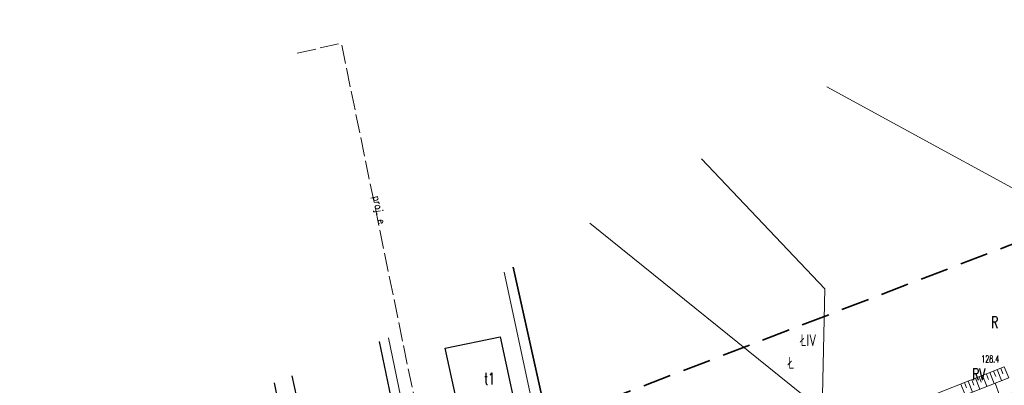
# Model space of a CAD drawing. Header units: metres. Extents: x 6496648 to 6497944, y 5962794 to 5963351.
# Tile 78 of 91: x 6497462 to 6497566, y 5963156 to 5963195. Entities that reach past the tile are written whole.
import ezdxf

# ---------------------------------------------------------------- set-up
doc = ezdxf.new("R2010")
doc.units = ezdxf.units.M
doc.header["$MEASUREMENT"] = 0
doc.linetypes.add('L_0_04', pattern=[1.5, 1, -0.5])
doc.linetypes.add('mz2.0_0.5', pattern=[2.5, 2, -0.5])
for name, color, linetype, lineweight in [('000_INNE__NIEZYDENTYFIKOWANE_', 8, 'CONTINUOUS', 13), ('209_OPIS_KONTURU_KLASYFIKACYJNEGO', 8, 'CONTINUOUS', 13), ('210_OZNACZENIE_UzYTKU', 8, 'CONTINUOUS', 13), ('217_GRANICA_KONTURU_KLASYFIKCYJNEGO', 8, 'CONTINUOUS', 13), ('218_GRANICA_UzYTKU', 8, 'CONTINUOUS', 13), ('219_LINIA_GRANICY', 3, 'CONTINUOUS', 35), ('312_BUDYNEK__POWIERZCHNIA_', 8, 'CONTINUOUS', 30), ('312_NUMER_EWIDENCYJNY_BUDYNKU_ATR124', 8, 'CONTINUOUS', 13), ('JEZDNIA__POWIERZCHNIA_', 8, 'CONTINUOUS', 25), ('OGRODZENIE_TRWAlE__LINIA_', 8, 'CONTINUOUS', 13), ('PRZEWoD_ELEKTROENERGETYCZNY__LINIA_', 1, 'CONTINUOUS', 13), ('przewód elektroenergetyczny (linia) - ob. projektowany', 1, 'mz2.0_0.5', 13), ('przewód elektroenergetyczny (linia) - ob. projektowany-Atr1', 1, 'mz2.0_0.5', 13), ('PUNKT_WYSOKOsCIOWY_NATURALNY_ATR2', 8, 'CONTINUOUS', 13), ('SKARPA_NIEUMOCNIONA__POWIERZCHNIA_', 8, 'CONTINUOUS', 13), ('ZAKRES', 190, 'L_0_04', 35)]:
    doc.layers.add(name, color=color, linetype=linetype, lineweight=lineweight)
doc.styles.get("Standard").update_dxf_attribs({"font": 'simplex.shx'})

msp = doc.modelspace()

# ---------------------------------------------------------------- linework, layer by layer
at = {"layer": '000_INNE__NIEZYDENTYFIKOWANE_', "flags": 128}
for points in [[(6497565.54, 5963158.11), (6497565.76, 5963157.53)], [(6497562.84, 5963157.05), (6497563.3, 5963155.89)], [(6497563.23, 5963157.2), (6497563.45, 5963156.62)], [(6497563.61, 5963157.35), (6497564.07, 5963156.2)], [(6497564, 5963157.5), (6497564.22, 5963156.92)], [(6497564.38, 5963157.65), (6497564.84, 5963156.5)], [(6497564.77, 5963157.8), (6497564.99, 5963157.23)], [(6497565.15, 5963157.96), (6497565.61, 5963156.8)], [(6497561.3, 5963156.44), (6497561.76, 5963155.29)], [(6497561.69, 5963156.59), (6497561.91, 5963156.02)], [(6497562.07, 5963156.75), (6497562.53, 5963155.59)], [(6497562.46, 5963156.9), (6497562.68, 5963156.32)], [(6497565.41, 5963155.27), (6497564.94, 5963156.54)]]:
    msp.add_lwpolyline(points, dxfattribs=at)
at = {"layer": '217_GRANICA_KONTURU_KLASYFIKCYJNEGO', "flags": 128}
for points in [[(6497547.11, 5963187.91), (6497576.39, 5963171.94)], [(6497533.81, 5963180.28), (6497546.88, 5963166.51)], [(6497521.96, 5963173.48), (6497546.61, 5963153.65)], [(6497513.86, 5963168.82), (6497520.33, 5963139.57)], [(6497546.88, 5963166.51), (6497546.61, 5963153.65)]]:
    msp.add_lwpolyline(points, dxfattribs=at)
at = {"layer": '218_GRANICA_UzYTKU', "flags": 128}
for points in [[(6497547.11, 5963187.91), (6497576.39, 5963171.94)], [(6497533.81, 5963180.28), (6497546.88, 5963166.51)], [(6497521.96, 5963173.48), (6497546.61, 5963153.65)], [(6497520.33, 5963139.57), (6497513.86, 5963168.82)], [(6497546.88, 5963166.51), (6497546.61, 5963153.65)]]:
    msp.add_lwpolyline(points, dxfattribs=at)
at = {"layer": '219_LINIA_GRANICY', "flags": 128}
msp.add_lwpolyline([(6497520.33, 5963139.57), (6497513.86, 5963168.82)], dxfattribs=at)
at = {"layer": '312_BUDYNEK__POWIERZCHNIA_', "flags": 128}
for points in [[(6497506.65, 5963160.23), (6497512.45, 5963161.43)], [(6497512.45, 5963161.43), (6497514.77, 5963150.79)], [(6497508.98, 5963149.57), (6497506.65, 5963160.23)]]:
    msp.add_lwpolyline(points, dxfattribs=at)
at = {"layer": 'JEZDNIA__POWIERZCHNIA_', "flags": 128}
for points in [[(6497488.51, 5963156.55), (6497489.7, 5963150.56), (6497501.28, 5963153.3), (6497499.68, 5963160.94)], [(6497490.39, 5963157.29), (6497491.38, 5963152.79), (6497499.1, 5963154.5)]]:
    msp.add_lwpolyline(points, dxfattribs=at)
at = {"layer": 'OGRODZENIE_TRWAlE__LINIA_', "flags": 128}
msp.add_lwpolyline([(6497474.32, 5963135.84), (6497475.01, 5963136.24), (6497516.57, 5963151.18), (6497512.9, 5963168.27)], dxfattribs=at)
at = {"layer": 'PRZEWoD_ELEKTROENERGETYCZNY__LINIA_', "flags": 128}
msp.add_lwpolyline([(6497500.64, 5963161.32), (6497504.24, 5963143.92), (6497502.99, 5963140.54), (6497486.84, 5963134.49), (6497486.85, 5963134.14)], dxfattribs=at)
at = {"layer": 'przewód elektroenergetyczny (linia) - ob. projektowany', "color": 1, "linetype": 'mz2.0_0.5', "lineweight": 18, "flags": 128}
msp.add_lwpolyline([(6497490.96, 5963191.47), (6497495.63, 5963192.54), (6497505.75, 5963143.35), (6497508.26, 5963134.94), (6497520.52, 5963139.11), (6497551.03, 5963149.92), (6497580.5, 5963160.36), (6497610.11, 5963171.77)], dxfattribs=at)
at = {"layer": 'SKARPA_NIEUMOCNIONA__POWIERZCHNIA_', "flags": 128}
msp.add_lwpolyline([(6497478.08, 5963124.43), (6497477.53, 5963125.67), (6497478.38, 5963126.01), (6497489.1, 5963130.04), (6497490.67, 5963130.73), (6497497.87, 5963133.48), (6497505.52, 5963136.45), (6497520.99, 5963142.1), (6497533.79, 5963146.47), (6497546.85, 5963151.09), (6497556.89, 5963154.71), (6497565.9, 5963158.25), (6497566.37, 5963157.1), (6497560.1, 5963154.64), (6497546.83, 5963149.4), (6497536.74, 5963145.84), (6497526.03, 5963142.04), (6497516.78, 5963138.83), (6497505.4, 5963134.58), (6497492.77, 5963129.99), (6497486.74, 5963127.79)], dxfattribs=at)
at = {"layer": 'ZAKRES', "ltscale": 3, "flags": 128}
msp.add_lwpolyline([(6497692.5, 5963219.5), (6497716, 5963186.5), (6497672.2, 5963172.1), (6497502, 5963111.8), (6497349, 5963052), (6497312.6, 5963038.4), (6497228.6, 5963030.4), (6497133.5, 5963045.2), (6496948.4, 5963119.5), (6496936.6, 5963083.2), (6496927.9, 5963075.7), (6496873, 5963095.9), (6496849.7, 5963104.2), (6496824.8, 5963105.1), (6496784.8, 5963107.4), (6496786.6, 5963174.3), (6496788.5, 5963184), (6496695.2, 5963217.9), (6496711.8, 5963253.1), (6496961, 5963151.5), (6497143.1, 5963082.8), (6497228.1, 5963066.8), (6497302.3, 5963072), (6497492.1, 5963142.6)], close=True, dxfattribs=at)

# ---------------------------------------------------------------- texts
at = {"layer": '209_OPIS_KONTURU_KLASYFIKACYJNEGO', "width": 0.66}
for s, p in [('ŁIV', (6497544.3, 5963160.45)), ('RV', (6497562.5, 5963156.85))]:
    msp.add_text(s, height=1.25, dxfattribs=at).set_placement(p)
at = {"layer": '210_OZNACZENIE_UzYTKU', "width": 0.66}
for s, p in [('R', (6497564.5, 5963162.35)), ('Ł', (6497543, 5963158.05))]:
    msp.add_text(s, height=1.25, dxfattribs=at).set_placement(p)
at = {"layer": '312_NUMER_EWIDENCYJNY_BUDYNKU_ATR124', "width": 0.66}
msp.add_text('t1', height=1.25, dxfattribs=at).set_placement((6497510.77, 5963156.39))
at = {"layer": 'przewód elektroenergetyczny (linia) - ob. projektowany-Atr1', "color": 1, "width": 0.9}
msp.add_text('proj. e', height=0.75, rotation=281.625, dxfattribs=at).set_placement((6497498.97, 5963176.3))
at = {"layer": 'PUNKT_WYSOKOsCIOWY_NATURALNY_ATR2', "width": 0.66}
msp.add_text('128.4', height=0.75, rotation=359.2, dxfattribs=at).set_placement((6497563.45, 5963158.73))

doc.saveas('drawing.dxf')
